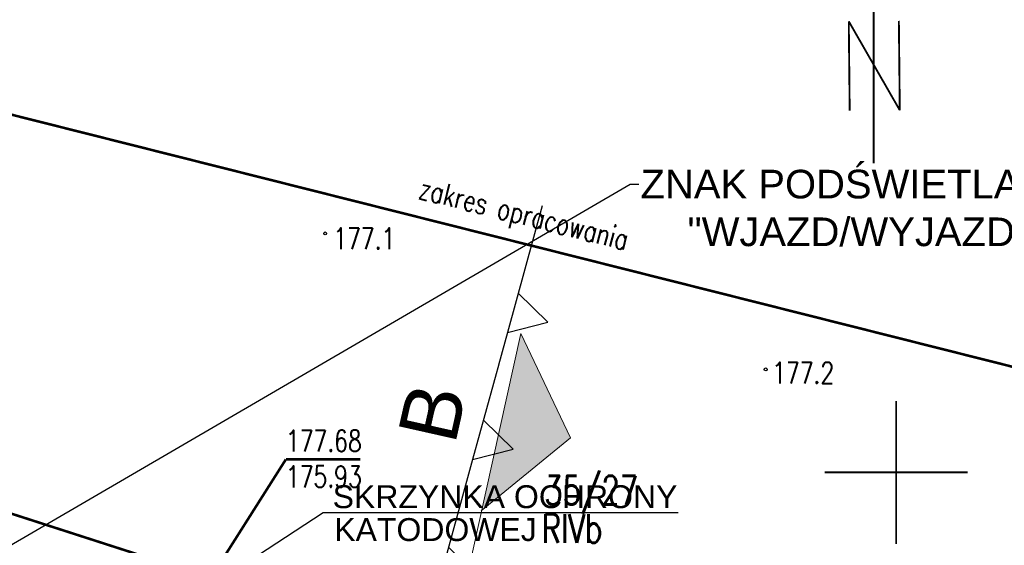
# Model space of a CAD drawing. Header units: metres. Extents: x 964 to 7125, y -212 to 9570.
# Tile 109 of 185: x 1926 to 1960, y 281 to 300. Entities that reach past the tile are written whole.
import ezdxf
from ezdxf import colors
from ezdxf.entities.mleader import LeaderData, LeaderLine
from ezdxf.enums import TextEntityAlignment as Align
from ezdxf.math import Vec2, Vec3

# ---------------------------------------------------------------- set-up
doc = ezdxf.new("R2010")
doc.units = ezdxf.units.M
doc.linetypes.add('1', pattern=[1.5, 1, -0.5])
doc.linetypes.add('CIĄGłA', pattern=[0])
for name, color, linetype, lineweight in [('_IE', 240, 'Continuous', 9), ('AGP1_OPISY', 7, 'Continuous', 13), ('IS', 7, 'Continuous', 15), ('IS-KS-opis-rzedne', 36, 'Continuous', 30), ('IS-KS-przylacze-opis', 36, 'Continuous', 30), ('IS-W-opis', 166, 'Continuous', 30), ('LINIE PRZEKROJOWE', 7, 'Continuous', 9), ('PODKŁAD MAPA', 7, 'Continuous', 9)]:
    doc.layers.add(name, color=color, linetype=linetype, lineweight=lineweight)
for name, color, linetype in [('AGP1_linie_nieprzekraczalne', 7, 'Continuous'), ('Budowlane - Opisy', 7, 'Continuous'), ('Numery_dzialek', 7, 'Continuous'), ('Numery_konturow', 7, 'Continuous'), ('OT_Rzedna', 7, 'Continuous'), ('RAMKA', 7, 'Continuous'), ('siatka_kwadratow', 7, 'Continuous'), ('SUWP_L_0', 7, 'Continuous'), ('SUWR_T_0', 7, 'Continuous'), ('WYMIARY', 9, 'Continuous'), ('zakres_poprawny', 7, 'Continuous')]:
    doc.layers.add(name, color=color, linetype=linetype)
doc.styles.add('ARIAL', font='arial.ttf')
doc.styles.add('GENERATED_STYLE_1', font='arialbd.ttf', dxfattribs={"width": 0.999153})
doc.styles.add('IS-0.6', font='simplex.shx', dxfattribs={"width": 0.6})
doc.styles.get("Standard").update_dxf_attribs({"font": 'arial.ttf'})
doc.styles.add('STYL_ARIAL', font='simplex', dxfattribs={"width": 0.75, "oblique": 0.1})
doc.styles.add('x_Śmieszkowo_$0$Arial', font='arial.ttf')
doc.dimstyles.new('GENERATED_STYLE__61', dxfattribs={"dimtxt": 10, "dimasz": 9.5, "dimexe": 0.18, "dimexo": 0, "dimgap": 0.09, "dimtad": 0, "dimdec": 1, "dimzin": 0, "dimdsep": 46, "dimtxsty": 'GENERATED_STYLE_1', "dimblk": 'ARROWHEAD_1', "dimblk1": 'ARROWHEAD_1', "dimblk2": 'ARROWHEAD_1', "dimcen": 0.09, "dimclrd": 256, "dimclre": 256, "dimclrt": 256, "dimazin": 0, "dimtfac": 1, "dimtdec": 4, "dimtmove": 0, "dimatfit": 3, "dimfxl": 1, "dimtolj": 1, "dimtzin": 0, "dimarcsym": 0})

# ---------------------------------------------------------------- blocks, each defined once
blk = doc.blocks.new('ARROWHEAD_1')
at = {"linetype": 'Continuous'}
blk.add_line((0, 0), (-1, 0), dxfattribs=at)
blk.add_circle((0, 0), 0.25, dxfattribs=at)
blk = doc.blocks.new('OTRN')
at = {"color": 0}
blk.add_circle((0, 0), 0.05, dxfattribs=at)
blk = doc.blocks.new('MDCP 20240606')
at = {"layer": 'RAMKA', "color": 251, "true_color": 0x636466, "const_width": 0.065}
for points in [[(6592049.2097, 5738016.6145), (6592049.2097, 5738014.2467)], [(6592048.3753, 5738012.6321), (6592048.3428, 5738015.7574)], [(6592048.3428, 5738015.7574), (6592049.2097, 5738014.2467)], [(6592050.1253, 5738012.6511), (6592050.0928, 5738015.7749)], [(6592049.2097, 5738014.2467), (6592049.2097, 5738010.7965)], [(6592049.2097, 5738014.2467), (6592050.1253, 5738012.6511)]]:
    blk.add_lwpolyline(points, dxfattribs=at)
at = {"layer": 'siatka_kwadratow', "color": 251, "true_color": 0x636466, "const_width": 0.065}
for points in [[(6592050, 5737997.5), (6592050, 5738002.5)], [(6592047.5, 5738000), (6592052.5, 5738000)]]:
    blk.add_lwpolyline(points, dxfattribs=at)
at = {"layer": 'SUWP_L_0', "color": 251, "true_color": 0x636466, "const_width": 0.09}
blk.add_lwpolyline([(6592013.857, 5738000.247), (6592025.0849, 5737996.6264)], dxfattribs=at)
at = {"layer": 'SUWR_T_0', "color": 251, "true_color": 0x636466, "const_width": 0.09}
for points in [[(6592026.048, 5737996.305), (6592028.6772, 5738000.4546)], [(6592028.6772, 5738000.4546), (6592031.2829, 5738000.4546)]]:
    blk.add_lwpolyline(points, dxfattribs=at)
at = {"layer": 'zakres_poprawny', "color": 251, "linetype": '1', "true_color": 0x636466, "const_width": 0.09}
blk.add_lwpolyline([(6592058.8365, 5737922.2224), (6592062.95, 5737925.47), (6592076.74, 5737982.07), (6592077.79, 5737993.35), (6592067.13, 5738000.4), (6592016.74, 5738013.09), (6592007.01, 5738024.5), (6591998.3993, 5738028.4013)], dxfattribs=at)
at = {"layer": 'OT_Rzedna', "color": 251, "true_color": 0x636466}
for p in [(6592030.05, 5738008.35), (6592045.44, 5738003.6)]:
    blk.add_blockref('OTRN', p, dxfattribs=at)
at = {"layer": 'Numery_dzialek', "color": 251, "true_color": 0x636466, "style": 'STYL_ARIAL', "width": 0.75}
blk.add_text('35/27', height=1, dxfattribs=at).set_placement((6592039.3449, 5737999.3808), align=Align.MIDDLE_CENTER)
at = {"layer": 'Numery_konturow', "color": 251, "true_color": 0x636466, "style": 'STYL_ARIAL', "width": 0.75}
blk.add_text('RIVb', height=1, dxfattribs=at).set_placement((6592037.6161, 5737998.5435), align=Align.TOP_LEFT)
at = {"layer": 'OT_Rzedna', "color": 251, "true_color": 0x636466, "style": 'STYL_ARIAL', "width": 0.75}
for s, p in [('177.1', (6592030.3319, 5738008.1747)), ('177.2', (6592045.6655, 5738003.4811))]:
    blk.add_text(s, height=0.75, dxfattribs=at).set_placement(p, align=Align.MIDDLE_LEFT)
at = {"layer": 'SUWR_T_0', "color": 251, "true_color": 0x636466, "style": 'STYL_ARIAL', "width": 0.75}
for s, p in [('177.68', (6592028.6772, 5738001.4789)), ('175.93', (6592028.6772, 5738000.2289))]:
    blk.add_text(s, height=0.75, dxfattribs=at).set_placement(p, align=Align.TOP_LEFT)
at = {"layer": 'zakres_poprawny', "color": 251, "true_color": 0x636466, "style": 'STYL_ARIAL', "width": 0.75}
blk.add_text('zakres opracowania', height=0.75, rotation=345.8648, dxfattribs=at).set_placement((6592033.2134, 5738009.3638), align=Align.BOTTOM_LEFT)
blk = doc.blocks.new('PRZEKRÓJ TERENU OPIS PZT')
at = {"true_color": 0x636466}
h = blk.add_hatch(color=251, dxfattribs=at)
h.dxf.hatch_style = 1
h.paths.add_polyline_path([(2797.017, -21.783), (2793.845, -19.298), (2800.188, -19.298)])
at = {"color": 251, "true_color": 0x636466}
for points in [[(2712.743, -19.582), (2800.188, -19.298)], [(2793.845, -19.298), (2797.017, -21.783)], [(2800.188, -19.298), (2797.017, -21.783)]]:
    blk.add_lwpolyline(points, dxfattribs=at)
at = {"layer": 'AGP1_OPISY', "color": 251, "linetype": 'Continuous', "lineweight": 40, "true_color": 0x636466, "insert": (2795.859, -17.907), "char_height": 2.052, "attachment_point": 7, "style": 'ARIAL', "bg_fill": 3, "box_fill_scale": 1.5, "bg_fill_color": 256, "bg_fill_transparency": 0}
blk.add_mtext('B', dxfattribs=at)
blk = doc.blocks.new('LINIA ZABUDOWY1')
at = {"layer": 'AGP1_linie_nieprzekraczalne', "ltscale": 0.05}
for points in [[(0, 0), (4.842, 0), (4.072, 1.333), (3.334, 0)], [(4.842, 0), (9.683, 0), (8.913, 1.333), (8.176, 0)], [(4.842, 0), (9.683, 0), (8.913, 1.333), (8.176, 0)], [(9.683, 0), (14.525, 0), (13.755, 1.333), (13.018, 0)], [(9.683, 0), (14.525, 0), (13.755, 1.333), (13.018, 0)]]:
    blk.add_lwpolyline(points, dxfattribs=at)
blk = doc.blocks.new('_None', base_point=(2.5, 0))
blk = doc.blocks.new('IS-opis-studni-P-0.6')
at = {"color": 0, "linetype": 'Continuous', "lineweight": 15, "transparency": 16777216}
blk.add_line((0, 0), (3.5, 0), dxfattribs=at)
at = {"color": 0, "linetype": 'Continuous', "lineweight": -2, "transparency": 16777216, "style": 'IS-0.6', "width": 0.6}
for p in [(1.75, 0.25), (1.75, -1.25), (1.75, -2.5)]:
    blk.add_attdef('000,00', text='', height=1, dxfattribs=at).set_placement(p, align=Align.CENTER)
blk.add_attdef('S0', text='', height=1.25, dxfattribs=at).set_placement((3.75, 0), align=Align.MIDDLE_LEFT)
blk = doc.blocks.new('IE_20251212')
at = {"layer": '_IE', "color": 4, "lineweight": -3}
for p, q in [((13.244, -14.505), (6.471, -18.915)), ((25.645, -14.505), (13.244, -14.505))]:
    blk.add_line(p, q, dxfattribs=at)
at = {"layer": '_IE', "color": 4, "lineweight": -3, "style": 'x_Śmieszkowo_$0$Arial'}
for s, p in [('SKRZYNKA OCHRONY', (13.572, -14.338)), ('KATODOWEJ', (13.628, -15.487))]:
    blk.add_text(s, height=0.8, dxfattribs=at).set_placement(p)
blk = doc.blocks.new('IS_2025-10-21')
at = {"layer": 'IS-KS-opis-rzedne'}
ml = blk.add_multileader_block('Standard', dxfattribs=at)
ml.set_content('IS-opis-studni-P-0.6', color=256)
ml.set_attribute('S0', 'S1', width=0)
ml.set_attribute('000,00', '177,36', width=0)
ml.set_attribute('000,00', '175,75', width=0)
ml.set_attribute('000,00', '', width=0)
ml.set_leader_properties(linetype='Continuous', lineweight=9)
ml.set_arrow_properties(name='NONE')
ml.build(insert=Vec2(0, 0))
ml.multileader.update_dxf_attribs({"has_dogleg": 0, "text_left_attachment_type": 6, "text_right_attachment_type": 6, "dogleg_length": 0, "arrow_head_size": 5, "block_connection_type": 1})
ctx = ml.context
ctx.base_point, ctx.char_height, ctx.arrow_head_size, ctx.landing_gap_size, ctx.plane_origin = Vec3(1921.822, 286.163), 20, 5, 5, Vec3(1924.263, 274.348)
ctx.left_attachment, ctx.right_attachment, ctx.text_align_type, ctx.attachment_type = 6, 6, 2, 1
notes = []
notes.append((ctx, [(1, (1, 1, 0), (1921.822, 286.163), (1, 0), 0, [(0, [(1918.041, 277.455)], 0, [])])]))
ctx.block.insert = Vec3(1921.822, 286.163)
at = {"layer": 'IS-KS-przylacze-opis'}
ml = blk.add_multileader_mtext('Standard', dxfattribs=at)
ml.set_content('Przyłącze kanalizacji sanitarnej \\P0.16PVC, i=1.5%, L=11.3m', color=256, style='IS-0.6')
ml.set_leader_properties(linetype='Continuous', lineweight=9)
ml.set_arrow_properties(name='NONE')
ml.build(insert=Vec2(0, 0))
ml.multileader.update_dxf_attribs({"has_dogleg": 0, "text_left_attachment_type": 6, "text_right_attachment_type": 6, "dogleg_length": 0, "arrow_head_size": 0.25})
ctx = ml.context
ctx.base_point, ctx.char_height, ctx.arrow_head_size, ctx.landing_gap_size, ctx.plane_origin = Vec3(1923.504, 292.791), 1, 0.25, 0.25, Vec3(1920.552, 298.574)
ctx.left_attachment, ctx.right_attachment = 6, 6
notes.append((ctx, [(0, (1, 1, 0), (1923.504, 292.791), (1, 0), 0, [(0, [(1913.503, 281.608)], 0, [])])]))
ctx.mtext.insert, ctx.mtext.line_spacing_style, ctx.mtext.flow_direction = Vec3(1923.754, 293.991), 2, 5
at = {"layer": 'IS-W-opis'}
ml = blk.add_multileader_mtext('Standard', dxfattribs=at)
ml.set_content('SW', color=256, style='IS-0.6')
ml.set_leader_properties(linetype='Continuous', lineweight=9)
ml.set_arrow_properties(name='NONE')
ml.build(insert=Vec2(0, 0))
ml.multileader.update_dxf_attribs({"has_dogleg": 0, "text_left_attachment_type": 6, "text_right_attachment_type": 6, "dogleg_length": 0, "arrow_head_size": 0.25})
ctx = ml.context
ctx.base_point, ctx.char_height, ctx.arrow_head_size, ctx.landing_gap_size, ctx.plane_origin = Vec3(1926.771, 279.995), 1, 0.25, 0.25, Vec3(1902.967, 294.517)
ctx.left_attachment, ctx.right_attachment = 6, 6
notes.append((ctx, [(0, (1, 1, 0), (1926.771, 279.995), (1, 0), 0, [(0, [(1925.009, 276.821)], 0, [])])]))
ctx.mtext.insert, ctx.mtext.rotation, ctx.mtext.line_spacing_style, ctx.mtext.flow_direction = Vec3(1927.021, 281.195), 6.283185, 2, 5
for ctx, leaders in notes:
    for number, flags, end, landing, length, lines in leaders:
        leader = LeaderData()
        leader.index, (leader.has_last_leader_line, leader.has_dogleg_vector, leader.attachment_direction) = number, flags
        leader.last_leader_point, leader.dogleg_vector, leader.dogleg_length = Vec3(end), Vec3(landing), length
        for number, points, colour, breaks in lines:
            line = LeaderLine()
            line.index, line.vertices, line.color, line.breaks = number, Vec3.list(points), colors.encode_raw_color(colour), breaks
            leader.lines.append(line)
        ctx.leaders.append(leader)
blk = doc.blocks.new('A$C273a521e')
at = {"layer": 'IS'}
blk.add_blockref('IS_2025-10-21', (-1902.907, -313.015), dxfattribs=at)

msp = doc.modelspace()

# ---------------------------------------------------------------- block references
at = {"layer": 'PODKŁAD MAPA', "linetype": 'ByBlock'}
msp.add_blockref('MDCP 20240606', (-6590093.553, -5737716.265), dxfattribs=at)

# ---------------------------------------------------------------- leaders
at = {"layer": 'AGP1_OPISY'}
ml = msp.add_multileader_mtext('Standard', dxfattribs=at)
ml.set_content('ZNAK PODŚWIETLANY\\P"WJAZD/WYJAZD"', color=256, style='ARIAL')
ml.set_leader_properties()
ml.build(insert=Vec2(0, 0))
ml.multileader.update_dxf_attribs({"arrow_head_size": 1})
ctx = ml.context
ctx.base_point, ctx.char_height, ctx.arrow_head_size, ctx.landing_gap_size, ctx.plane_origin = Vec3(1947.454, 293.799), 1, 1, 0.08, Vec3(1968.084, 285.699)
ctx.text_align_type = 1
notes = []
notes.append((ctx, [(0, (1, 1, 0), (1947.154, 293.799), (1, 0), 0.3, [(0, [(1922.481, 279.433)], 0, [])])]))
ctx.mtext.insert, ctx.mtext.width, ctx.mtext.defined_height, ctx.mtext.alignment, ctx.mtext.flow_direction = Vec3(1955.122, 294.307), 22.31044, 9.297, 2, 5
ml = msp.add_multileader_mtext('Standard', dxfattribs=at)
ml.set_content('ZNAK PODŚWIETLANY\\P"WODA-POWIETRZE-ODKURZACZ"', color=256, style='ARIAL')
ml.set_leader_properties()
ml.build(insert=Vec2(0, 0))
ml.multileader.update_dxf_attribs({"arrow_head_size": 1})
ctx = ml.context
ctx.base_point, ctx.char_height, ctx.arrow_head_size, ctx.landing_gap_size, ctx.plane_origin = Vec3(1966.275, 289.208), 1, 1, 0.08, Vec3(2021.123, 270.962)
ctx.text_align_type = 1
notes.append((ctx, [(0, (1, 1, 0), (1965.975, 289.208), (1, 0), 0.3, [(0, [(1951.121, 260.058)], 0, [])])]))
ctx.mtext.insert, ctx.mtext.width, ctx.mtext.defined_height, ctx.mtext.alignment, ctx.mtext.flow_direction = Vec3(1977.923, 289.717), 22.31044, 9.297, 2, 5
at = {"layer": 'Budowlane - Opisy', "color": 18, "lineweight": 15, "true_color": 0x000000, "annotation_type": 0, "has_hookline": 1, "hookline_direction": 0, "text_width": 13.962}
msp.add_leader([(1913.763, 275.818), (1921.972, 306.675), (1924.653, 306.675)], dimstyle='GENERATED_STYLE__61', override={"dimasz": 0.1, "dimldrblk": 'DotSmall'}, dxfattribs=at)
for ctx, leaders in notes:
    for number, flags, end, landing, length, lines in leaders:
        leader = LeaderData()
        leader.index, (leader.has_last_leader_line, leader.has_dogleg_vector, leader.attachment_direction) = number, flags
        leader.last_leader_point, leader.dogleg_vector, leader.dogleg_length = Vec3(end), Vec3(landing), length
        for number, points, colour, breaks in lines:
            line = LeaderLine()
            line.index, line.vertices, line.color, line.breaks = number, Vec3.list(points), colors.encode_raw_color(colour), breaks
            leader.lines.append(line)
        ctx.leaders.append(leader)

# ---------------------------------------------------------------- next in the draw order: block references
at = {"layer": 'LINIE PRZEKROJOWE', "color": 18, "linetype": 'CIĄGłA', "lineweight": 5, "true_color": 0x000000, "rotation": 77.33843703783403}
msp.add_blockref('PRZEKRÓJ TERENU OPIS PZT', (1310.728, -2439.278), dxfattribs=at)

# ---------------------------------------------------------------- next in the draw order: block references
at = {"layer": '_IE'}
msp.add_blockref('IE_20251212', (1923.187, 296.825), dxfattribs=at)
at = {"layer": 'AGP1_linie_nieprzekraczalne', "xscale": 0.9500000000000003, "yscale": 0.9500000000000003, "zscale": 0.9500000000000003, "rotation": 254.6595285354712}
msp.add_blockref('LINIA ZABUDOWY1', (1944.082, 293.053), dxfattribs=at)
at = {"layer": 'WYMIARY', "color": 3}
msp.add_blockref('A$C273a521e', (1902.907, 313.015), dxfattribs=at)

doc.saveas('drawing.dxf')
